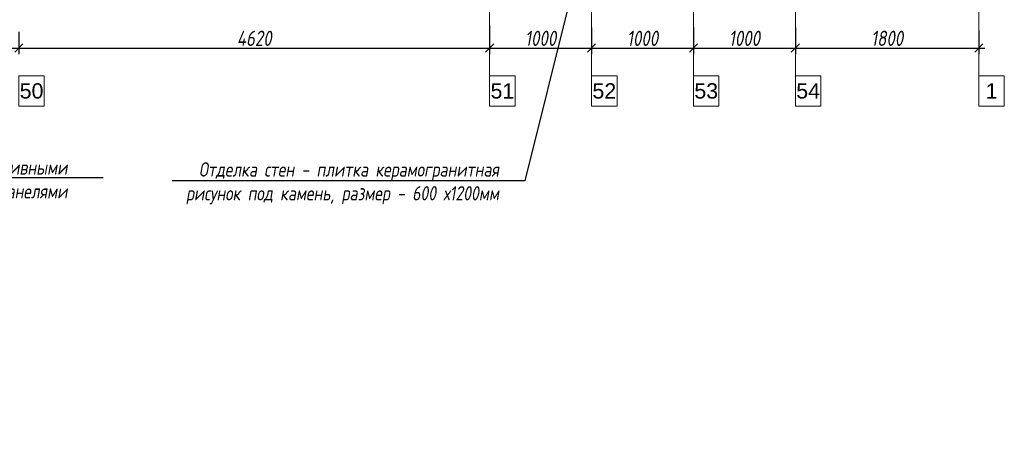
# Model space of a CAD drawing. Header units: millimetres. Extents: x -173851 to 481338, y -267897 to -21875.
# Tile 38 of 126: x -75748 to -66087, y -204289 to -200134. Entities that reach past the tile are written whole.
import ezdxf
from ezdxf import colors
from ezdxf.entities.mleader import LeaderData, LeaderLine
from ezdxf.math import Vec2, Vec3

# ---------------------------------------------------------------- set-up
doc = ezdxf.new("R2010")
doc.units = ezdxf.units.MM
doc.linetypes.add('DASHDOT', pattern=[25.4, 12.7, -6.35, 0, -6.35])
doc.layers.get('Defpoints').update_dxf_attribs({"color": 31})
doc.layers.add('dim_per', color=7, linetype='Continuous', lineweight=9, true_color=0x172e00)
doc.layers.add('dim_razv', color=7, linetype='DASHDOT', lineweight=9, true_color=0x0d1b0d)
doc.layers.add('meb', color=26, linetype='Continuous', lineweight=15)
doc.styles.add('fl_iso paper', font='isocpeur.ttf', dxfattribs={"width": 0.8, "oblique": 10})
doc.styles.get("Standard").update_dxf_attribs({"font": 'arial.ttf'})
doc.dimstyles.new('In tre 1_50', dxfattribs={"dimtxt": 150, "dimasz": 80, "dimexe": 60, "dimexo": 10, "dimgap": 20, "dimtad": 1, "dimdec": 0, "dimrnd": 5, "dimzin": 0, "dimdsep": 46, "dimtxsty": 'fl_iso paper', "dimblk": 'OBLIQUE', "dimcen": 0, "dimdle": 60, "dimadec": 0, "dimazin": 0, "dimtfac": 1, "dimtdec": 0, "dimtofl": 0, "dimtmove": 1, "dimatfit": 1, "dimfxl": 40, "dimtolj": 1, "dimtzin": 0, "dimarcsym": 1})

# ---------------------------------------------------------------- blocks, each defined once
blk = doc.blocks.new('_Oblique')
at = {"color": 0, "linetype": 'ByBlock', "lineweight": -2}
blk.add_line((-0.5, -0.5), (0.5, 0.5), dxfattribs=at)
blk = doc.blocks.new('*D1364')
at = {"layer": 'Defpoints', "color": 0, "linetype": 'ByBlock', "transparency": 16777216}
for p in [(-76835.9, -200242.7), (-75756.7, -200242.7), (-75756.7, -200411.9)]:
    blk.add_point(p, dxfattribs=at)
at = {"layer": 'dim_razv', "color": 0, "linetype": 'ByBlock', "lineweight": -2, "transparency": 16777216}
for p, q in [((-76835.9, -200252.7), (-76835.9, -200471.9)), ((-75756.7, -200252.7), (-75756.7, -200471.9)), ((-76895.9, -200411.9), (-75696.7, -200411.9))]:
    blk.add_line(p, q, dxfattribs=at)
at = {"layer": 'dim_razv', "color": 0, "linetype": 'ByBlock', "lineweight": -2, "transparency": 16777216, "xscale": 80, "yscale": 80, "zscale": 80, "rotation": 180}
blk.add_blockref('_Oblique', (-76835.9, -200411.9), dxfattribs=at)
at = {"layer": 'dim_razv', "color": 0, "linetype": 'ByBlock', "lineweight": -2, "transparency": 16777216, "xscale": 80, "yscale": 80, "zscale": 80}
blk.add_blockref('_Oblique', (-75756.7, -200411.9), dxfattribs=at)
at = {"layer": 'dim_razv', "color": 0, "linetype": 'ByBlock', "transparency": 16777216, "insert": (-76296.3, -200316.9), "char_height": 150, "attachment_point": 5, "style": 'fl_iso paper'}
blk.add_mtext('\\A1;1080', dxfattribs=at)
blk = doc.blocks.new('*D1347')
at = {"layer": 'Defpoints', "color": 0, "linetype": 'ByBlock', "transparency": 16777216}
for p in [(-71136.7, -200182.1), (-75756.7, -200242.7), (-71136.7, -200411.9)]:
    blk.add_point(p, dxfattribs=at)
at = {"layer": 'dim_razv', "color": 0, "linetype": 'ByBlock', "lineweight": -2, "transparency": 16777216}
for p, q in [((-75756.7, -200252.7), (-75756.7, -200471.9)), ((-71136.7, -200192.1), (-71136.7, -200471.9)), ((-75816.7, -200411.9), (-71076.7, -200411.9))]:
    blk.add_line(p, q, dxfattribs=at)
at = {"layer": 'dim_razv', "color": 0, "linetype": 'ByBlock', "lineweight": -2, "transparency": 16777216, "xscale": 80, "yscale": 80, "zscale": 80, "rotation": 180}
blk.add_blockref('_Oblique', (-75756.7, -200411.9), dxfattribs=at)
at = {"layer": 'dim_razv', "color": 0, "linetype": 'ByBlock', "lineweight": -2, "transparency": 16777216, "xscale": 80, "yscale": 80, "zscale": 80}
blk.add_blockref('_Oblique', (-71136.7, -200411.9), dxfattribs=at)
at = {"layer": 'dim_razv', "color": 0, "linetype": 'ByBlock', "transparency": 16777216, "insert": (-73446.7, -200316.9), "char_height": 150, "attachment_point": 5, "style": 'fl_iso paper'}
blk.add_mtext('\\A1;4620', dxfattribs=at)
blk = doc.blocks.new('*D1348')
at = {"layer": 'Defpoints', "color": 0, "linetype": 'ByBlock', "transparency": 16777216}
for p in [(-71136.7, -200182.1), (-70136.7, -200202.2), (-70136.7, -200411.9)]:
    blk.add_point(p, dxfattribs=at)
at = {"layer": 'dim_razv', "color": 0, "linetype": 'ByBlock', "lineweight": -2, "transparency": 16777216}
for p, q in [((-71136.7, -200192.1), (-71136.7, -200471.9)), ((-70136.7, -200212.2), (-70136.7, -200471.9)), ((-71196.7, -200411.9), (-70076.7, -200411.9))]:
    blk.add_line(p, q, dxfattribs=at)
at = {"layer": 'dim_razv', "color": 0, "linetype": 'ByBlock', "lineweight": -2, "transparency": 16777216, "xscale": 80, "yscale": 80, "zscale": 80, "rotation": 180}
blk.add_blockref('_Oblique', (-71136.7, -200411.9), dxfattribs=at)
at = {"layer": 'dim_razv', "color": 0, "linetype": 'ByBlock', "lineweight": -2, "transparency": 16777216, "xscale": 80, "yscale": 80, "zscale": 80}
blk.add_blockref('_Oblique', (-70136.7, -200411.9), dxfattribs=at)
at = {"layer": 'dim_razv', "color": 0, "linetype": 'ByBlock', "transparency": 16777216, "insert": (-70636.7, -200316.9), "char_height": 150, "attachment_point": 5, "style": 'fl_iso paper'}
blk.add_mtext('\\A1;1000', dxfattribs=at)
blk = doc.blocks.new('*D1349')
at = {"layer": 'Defpoints', "color": 0, "linetype": 'ByBlock', "transparency": 16777216}
for p in [(-70136.7, -200202.2), (-69136.7, -200202.2), (-69136.7, -200411.9)]:
    blk.add_point(p, dxfattribs=at)
at = {"layer": 'dim_razv', "color": 0, "linetype": 'ByBlock', "lineweight": -2, "transparency": 16777216}
for p, q in [((-70136.7, -200212.2), (-70136.7, -200471.9)), ((-69136.7, -200212.2), (-69136.7, -200471.9)), ((-70196.7, -200411.9), (-69076.7, -200411.9))]:
    blk.add_line(p, q, dxfattribs=at)
at = {"layer": 'dim_razv', "color": 0, "linetype": 'ByBlock', "lineweight": -2, "transparency": 16777216, "xscale": 80, "yscale": 80, "zscale": 80, "rotation": 180}
blk.add_blockref('_Oblique', (-70136.7, -200411.9), dxfattribs=at)
at = {"layer": 'dim_razv', "color": 0, "linetype": 'ByBlock', "lineweight": -2, "transparency": 16777216, "xscale": 80, "yscale": 80, "zscale": 80}
blk.add_blockref('_Oblique', (-69136.7, -200411.9), dxfattribs=at)
at = {"layer": 'dim_razv', "color": 0, "linetype": 'ByBlock', "transparency": 16777216, "insert": (-69636.7, -200316.9), "char_height": 150, "attachment_point": 5, "style": 'fl_iso paper'}
blk.add_mtext('\\A1;1000', dxfattribs=at)
blk = doc.blocks.new('*D1350')
at = {"layer": 'Defpoints', "color": 0, "linetype": 'ByBlock', "transparency": 16777216}
for p in [(-68136.7, -200202.2), (-66336.7, -200229.1), (-66336.7, -200411.9)]:
    blk.add_point(p, dxfattribs=at)
at = {"layer": 'dim_razv', "color": 0, "linetype": 'ByBlock', "lineweight": -2, "transparency": 16777216}
for p, q in [((-68136.7, -200212.2), (-68136.7, -200471.9)), ((-66336.7, -200239.1), (-66336.7, -200471.9)), ((-68196.7, -200411.9), (-66276.7, -200411.9))]:
    blk.add_line(p, q, dxfattribs=at)
at = {"layer": 'dim_razv', "color": 0, "linetype": 'ByBlock', "lineweight": -2, "transparency": 16777216, "xscale": 80, "yscale": 80, "zscale": 80, "rotation": 180}
blk.add_blockref('_Oblique', (-68136.7, -200411.9), dxfattribs=at)
at = {"layer": 'dim_razv', "color": 0, "linetype": 'ByBlock', "lineweight": -2, "transparency": 16777216, "xscale": 80, "yscale": 80, "zscale": 80}
blk.add_blockref('_Oblique', (-66336.7, -200411.9), dxfattribs=at)
at = {"layer": 'dim_razv', "color": 0, "linetype": 'ByBlock', "transparency": 16777216, "insert": (-67236.7, -200316.9), "char_height": 150, "attachment_point": 5, "style": 'fl_iso paper'}
blk.add_mtext('\\A1;1800', dxfattribs=at)
blk = doc.blocks.new('*D1327')
at = {"layer": 'Defpoints', "color": 0, "linetype": 'ByBlock', "transparency": 16777216}
for p in [(-69136.7, -200202.2), (-68136.7, -200202.2), (-68136.7, -200411.9)]:
    blk.add_point(p, dxfattribs=at)
at = {"layer": 'dim_razv', "color": 0, "linetype": 'ByBlock', "lineweight": -2, "transparency": 16777216}
for p, q in [((-69136.7, -200212.2), (-69136.7, -200471.9)), ((-68136.7, -200212.2), (-68136.7, -200471.9)), ((-69196.7, -200411.9), (-68076.7, -200411.9))]:
    blk.add_line(p, q, dxfattribs=at)
at = {"layer": 'dim_razv', "color": 0, "linetype": 'ByBlock', "lineweight": -2, "transparency": 16777216, "xscale": 80, "yscale": 80, "zscale": 80, "rotation": 180}
blk.add_blockref('_Oblique', (-69136.7, -200411.9), dxfattribs=at)
at = {"layer": 'dim_razv', "color": 0, "linetype": 'ByBlock', "lineweight": -2, "transparency": 16777216, "xscale": 80, "yscale": 80, "zscale": 80}
blk.add_blockref('_Oblique', (-68136.7, -200411.9), dxfattribs=at)
at = {"layer": 'dim_razv', "color": 0, "linetype": 'ByBlock', "transparency": 16777216, "insert": (-68636.7, -200316.9), "char_height": 150, "attachment_point": 5, "style": 'fl_iso paper'}
blk.add_mtext('\\A1;1000', dxfattribs=at)

msp = doc.modelspace()

# ---------------------------------------------------------------- linework, layer by layer
at = {"layer": 'meb', "color": 10}
for points in [[(-71136.7, -199679), (-71136.7, -200983.3)], [(-70136.7, -199679), (-70136.7, -200983.3)], [(-69136.7, -199679), (-69136.7, -200983.3)], [(-68136.7, -199679), (-68136.7, -200983.3)], [(-66336.7, -199679), (-66336.7, -200983.3)]]:
    msp.add_lwpolyline(points, dxfattribs=at)
for points in [[(-75756.7, -200983.3), (-75506.7, -200983.3), (-75506.7, -200683.3), (-75756.7, -200683.3)], [(-71136.7, -200983.3), (-70886.7, -200983.3), (-70886.7, -200683.3), (-71136.7, -200683.3)], [(-70136.7, -200983.3), (-69886.7, -200983.3), (-69886.7, -200683.3), (-70136.7, -200683.3)], [(-69136.7, -200983.3), (-68886.7, -200983.3), (-68886.7, -200683.3), (-69136.7, -200683.3)], [(-68136.7, -200983.3), (-67886.7, -200983.3), (-67886.7, -200683.3), (-68136.7, -200683.3)], [(-66336.7, -200983.3), (-66086.7, -200983.3), (-66086.7, -200683.3), (-66336.7, -200683.3)]]:
    msp.add_lwpolyline(points, close=True, dxfattribs=at)

# ---------------------------------------------------------------- texts
at = {"layer": 'meb', "color": 10, "char_height": 150, "attachment_point": 5}
for s, insert in [('50', (-75631.7, -200833.3)), ('51', (-71011.7, -200833.3)), ('52', (-70011.7, -200833.3)), ('53', (-69011.7, -200833.3)), ('54', (-68011.7, -200833.3)), ('1', (-66211.7, -200833.3))]:
    msp.add_mtext_dynamic_manual_height_columns(s, width=165.776, gutter_width=12.5, heights=[0], dxfattribs=dict(at, insert=insert))

# ---------------------------------------------------------------- dimensions: what is measured, and where the dimension line sits
at = {"layer": 'dim_razv', "linetype": 'ByBlock'}
for base, p1, p2, picture, middle in [((-71136.7, -200411.9), (-75756.7, -200242.7), (-71136.7, -200182.1), '*D1347', (-73446.7, -200316.9)), ((-70136.7, -200411.9), (-71136.7, -200182.1), (-70136.7, -200202.2), '*D1348', (-70636.7, -200316.9)), ((-75756.7, -200411.9), (-76835.9, -200242.7), (-75756.7, -200242.7), '*D1364', (-76296.3, -200316.9)), ((-69136.7, -200411.9), (-70136.7, -200202.2), (-69136.7, -200202.2), '*D1349', (-69636.7, -200316.9)), ((-68136.7, -200411.9), (-69136.7, -200202.2), (-68136.7, -200202.2), '*D1327', (-68636.7, -200316.9)), ((-66336.7, -200411.9), (-68136.7, -200202.2), (-66336.7, -200229.1), '*D1350', (-67236.7, -200316.9))]:
    dim = msp.add_linear_dim(base=base, p1=p1, p2=p2, dimstyle='In tre 1_50', dxfattribs=at)
    dim.commit()
    dim.dimension.update_dxf_attribs({"geometry": picture, "text_midpoint": middle})

# ---------------------------------------------------------------- leaders
at = {"layer": 'dim_per', "linetype": 'ByBlock'}
ml = msp.add_multileader_mtext('Standard', dxfattribs=at)
ml.set_content('Отделка стен - плитка керамогранитная\\Pрисунок под камень, размер - 600 х1200мм', color=256, style='fl_iso paper')
ml.set_leader_properties()
ml.build(insert=Vec2(0, 0))
ml.multileader.update_dxf_attribs({"text_left_attachment_type": 6, "text_right_attachment_type": 6, "dogleg_length": 252.8})
ctx = ml.context
ctx.base_point, ctx.char_height, ctx.plane_origin = Vec3(-74218.1, -201715), 140, Vec3(-74757.1, -199385)
ctx.left_attachment, ctx.right_attachment, ctx.text_align_type = 6, 6, 2
notes = []
notes.append((ctx, [(1, (1, 1, 0), (-70790.3, -201715), (-1, 0), 252.8, [(0, [(-70197.6, -199327.9)], 0, [])])]))
ctx.mtext.insert, ctx.mtext.alignment, ctx.mtext.flow_direction = Vec3(-71045.1, -201533), 3, 5
ml = msp.add_multileader_mtext('Standard', dxfattribs=at)
ml.set_content('Отделка стен - обшивка декоративными металлическими панелями', color=256, style='fl_iso paper')
ml.set_leader_properties()
ml.build(insert=Vec2(0, 0))
ml.multileader.update_dxf_attribs({"text_left_attachment_type": 6, "text_right_attachment_type": 6, "dogleg_length": 252.8})
ctx = ml.context
ctx.base_point, ctx.char_height, ctx.plane_origin = Vec3(-78234.6, -201681.8), 140, Vec3(-77159, -199560.8)
ctx.left_attachment, ctx.right_attachment, ctx.text_align_type = 6, 6, 2
notes.append((ctx, [(0, (1, 1, 0), (-78487.3, -201681.8), (1, 0), 252.8, [(0, [(-79108.9, -199647.9)], 0, [])])]))
ctx.mtext.insert, ctx.mtext.width, ctx.mtext.alignment, ctx.mtext.flow_direction = Vec3(-75279.9, -201513.8), 3269.544, 3, 5
for ctx, leaders in notes:
    for number, flags, end, landing, length, lines in leaders:
        leader = LeaderData()
        leader.index, (leader.has_last_leader_line, leader.has_dogleg_vector, leader.attachment_direction) = number, flags
        leader.last_leader_point, leader.dogleg_vector, leader.dogleg_length = Vec3(end), Vec3(landing), length
        for number, points, colour, breaks in lines:
            line = LeaderLine()
            line.index, line.vertices, line.color, line.breaks = number, Vec3.list(points), colors.encode_raw_color(colour), breaks
            leader.lines.append(line)
        ctx.leaders.append(leader)

doc.saveas('drawing.dxf')
